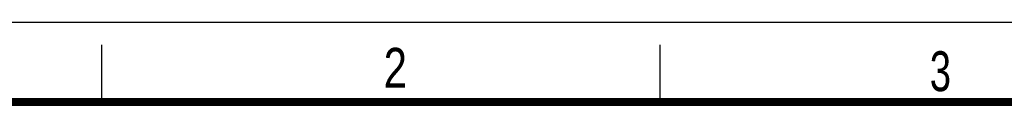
# Model space of a CAD drawing. Header units: millimetres. Extents: x 0 to 210, y 0 to 297.
# Tile 12 of 13: x 49 to 135, y 290 to 297. Entities that reach past the tile are written whole.
import ezdxf

# ---------------------------------------------------------------- set-up
doc = ezdxf.new("R2010")
doc.units = ezdxf.units.MM
doc.header["$LTSCALE"] = 19.36
doc.layers.get('0').update_dxf_attribs({"linetype": 'CONTINUOUS'})
doc.styles.add('TEXTSTYLE_2', font='txt', dxfattribs={"width": 0.75})

msp = doc.modelspace()

# ---------------------------------------------------------------- linework, layer by layer
at = {"color": 2, "linetype": 'CONTINUOUS'}
for p, q in [((0, 297), (210, 297)), ((56, 290), (56, 295)), ((105, 290), (105, 295))]:
    msp.add_line(p, q, dxfattribs=at)
at = {"color": 7, "linetype": 'CONTINUOUS', "const_width": 0.7}
msp.add_lwpolyline([(7, 290), (203, 290)], dxfattribs=at)

# ---------------------------------------------------------------- texts
at = {"color": 5, "linetype": 'CONTINUOUS', "style": 'TEXTSTYLE_2'}
for s, width, p in [('2', 0.785714, (80.73138, 291.23958)), ('3', 0.714286, (128.68391, 290.94286))]:
    msp.add_text(s, height=3.5, dxfattribs=dict(at, width=width)).set_placement(p)

doc.saveas('drawing.dxf')
